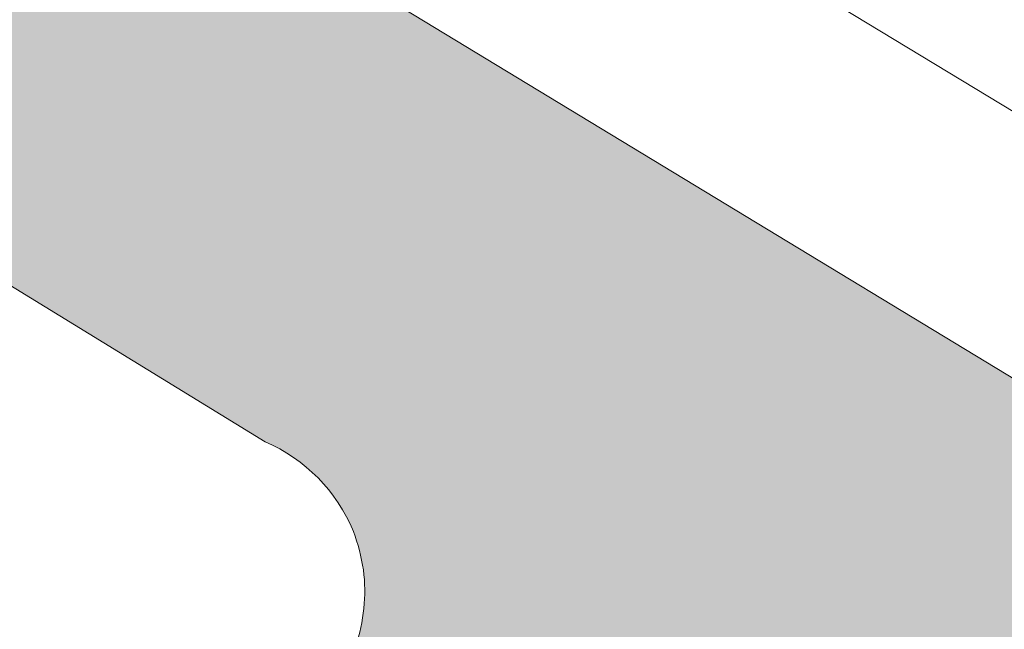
# Model space of a CAD drawing. Header units: metres. Extents: x 125349 to 128236, y 501602 to 503797.
# Tile 197 of 256: x 127172 to 127189, y 501999 to 502010. Entities that reach past the tile are written whole.
import ezdxf

# ---------------------------------------------------------------- set-up
doc = ezdxf.new("R2010")
doc.units = ezdxf.units.M
doc.layers.add('B-WE-OG-TERREIN_BEGROEID-GV', color=7, linetype='CONTINUOUS', lineweight=18)
doc.layers.add('B-WE-OG-WATER_SLOOT-GV', color=120, linetype='CONTINUOUS', lineweight=18)
doc.layers.add('B-WE-OG-WATER_SLOOT-V', color=7, linetype='CONTINUOUS', lineweight=18, true_color=0x73e9ff)

msp = doc.modelspace()

# ---------------------------------------------------------------- hatches: boundary and pattern name
at = {"layer": 'B-WE-OG-WATER_SLOOT-V'}
h = msp.add_hatch(color=256, dxfattribs=at)
edge = h.paths.add_edge_path()
edge.add_line((127268.797, 502168.221), (127268.622, 502168.327))
edge.add_line((127268.622, 502168.327), (127268.426, 502168.002))
edge.add_line((127268.426, 502168.002), (127263.549, 502170.933))
edge.add_line((127263.549, 502170.933), (127263.753, 502171.271))
edge.add_line((127263.753, 502171.271), (127254.646, 502176.778))
edge.add_line((127254.646, 502176.778), (127254.378, 502176.352))
edge.add_line((127254.378, 502176.352), (127252.266, 502177.682))
edge.add_line((127252.266, 502177.682), (127252.51, 502178.069))
edge.add_line((127252.51, 502178.069), (127207.074, 502205.543))
edge.add_line((127207.074, 502205.543), (127205.252, 502206.645))
edge.add_line((127205.252, 502206.645), (127200.062, 502207.116))
edge.add_line((127200.062, 502207.116), (127199.664, 502206.344))
edge.add_line((127199.664, 502206.344), (127199.204, 502205.454))
edge.add_line((127199.204, 502205.454), (127200.541, 502203.653))
edge.add_line((127200.541, 502203.653), (127201.941, 502201.398))
edge.add_line((127201.941, 502201.398), (127203.79, 502200.277))
edge.add_line((127203.79, 502200.277), (127263.652, 502163.994))
edge.add_line((127263.652, 502163.994), (127265.501, 502162.873))
edge.add_line((127265.501, 502162.873), (127265.528, 502162.856))
edge.add_line((127265.528, 502162.856), (127269.607, 502160.323))
edge.add_line((127269.607, 502160.323), (127269.738, 502160.24))
edge.add_line((127269.738, 502160.24), (127269.841, 502160.178))
edge.add_line((127269.841, 502160.178), (127290.728, 502147.508))
edge.add_line((127290.728, 502147.508), (127291.077, 502148.067))
edge.add_line((127291.077, 502148.067), (127294.164, 502146.136))
edge.add_line((127294.164, 502146.136), (127293.841, 502145.62))
edge.add_line((127293.841, 502145.62), (127310.437, 502135.553))
edge.add_line((127310.437, 502135.553), (127318.663, 502131.074))
edge.add_line((127318.663, 502131.074), (127322.753, 502129.138))
edge.add_line((127322.753, 502129.138), (127323.027, 502128.97))
edge.add_line((127323.027, 502128.97), (127325.439, 502127.498))
edge.add_line((127325.439, 502127.498), (127328.267, 502125.771))
edge.add_line((127328.267, 502125.771), (127331.564, 502123.757))
edge.add_line((127331.564, 502123.757), (127333.914, 502122.323))
edge.add_line((127333.914, 502122.323), (127334.126, 502122.193))
edge.add_line((127334.126, 502122.193), (127337.37, 502119.676))
edge.add_line((127337.37, 502119.676), (127337.746, 502119.45))
edge.add_line((127337.746, 502119.45), (127337.767, 502119.437))
edge.add_line((127337.767, 502119.437), (127345.33, 502114.855))
edge.add_line((127345.33, 502114.855), (127351.315, 502111.243))
edge.add_line((127351.315, 502111.243), (127358.494, 502106.92))
edge.add_line((127358.494, 502106.92), (127365.864, 502102.417))
edge.add_line((127365.864, 502102.417), (127371.597, 502098.953))
edge.add_line((127371.597, 502098.953), (127377.994, 502095.034))
edge.add_line((127377.994, 502095.034), (127384.901, 502090.846))
edge.add_line((127384.901, 502090.846), (127386.037, 502089.995))
edge.add_line((127386.037, 502089.995), (127386.944, 502089.456))
edge.add_line((127386.944, 502089.456), (127388.84, 502088.331))
edge.add_line((127388.84, 502088.331), (127389.519, 502087.927))
edge.add_line((127389.519, 502087.927), (127390.985, 502087.186))
edge.add_line((127390.985, 502087.186), (127395.25, 502084.653))
edge.add_line((127395.25, 502084.653), (127401.484, 502080.902))
edge.add_line((127401.484, 502080.902), (127408.933, 502076.402))
edge.add_line((127408.933, 502076.402), (127415.924, 502072.148))
edge.add_line((127415.924, 502072.148), (127422.705, 502067.996))
edge.add_line((127422.705, 502067.996), (127429.579, 502063.819))
edge.add_line((127429.579, 502063.819), (127436.6, 502059.544))
edge.add_line((127436.6, 502059.544), (127442.545, 502056.001))
edge.add_line((127442.545, 502056.001), (127442.701, 502055.917))
edge.add_line((127442.701, 502055.917), (127446.077, 502053.64))
edge.add_line((127446.077, 502053.64), (127446.439, 502053.309))
edge.add_line((127446.439, 502053.309), (127446.898, 502053.016))
edge.add_line((127446.898, 502053.016), (127450.483, 502050.712))
edge.add_line((127450.483, 502050.712), (127451.122, 502050.301))
edge.add_line((127451.122, 502050.301), (127452.13, 502049.815))
edge.add_arc((127449.3022953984, 502046.5866230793), 4.291658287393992, -7.317567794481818, 48.785190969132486, ccw=False)
edge.add_line((127453.559, 502046.04), (127451.368, 502042.452))
edge.add_line((127451.368, 502042.452), (127451.165, 502042.11))
edge.add_line((127451.165, 502042.11), (127450.033, 502040.18))
edge.add_line((127450.033, 502040.18), (127449.849, 502039.867))
edge.add_line((127449.849, 502039.867), (127437.942, 502020.101))
edge.add_line((127437.942, 502020.101), (127435.233, 502015.604))
edge.add_line((127435.233, 502015.604), (127425.651, 502000))
edge.add_line((127425.651, 502000), (127418.782, 501988.696))
edge.add_line((127418.782, 501988.696), (127397.229, 501953.147))
edge.add_line((127397.229, 501953.147), (127396.642, 501952.191))
edge.add_line((127396.642, 501952.191), (127380.393, 501925.391))
edge.add_line((127380.393, 501925.391), (127369.492, 501907.215))
edge.add_line((127369.492, 501907.215), (127369.267, 501906.839))
edge.add_line((127369.267, 501906.839), (127367.632, 501904.317))
edge.add_line((127367.632, 501904.317), (127367.418, 501903.916))
edge.add_line((127367.418, 501903.916), (127366.245, 501901.962))
edge.add_line((127366.245, 501901.962), (127364.711, 501900.01))
edge.add_line((127364.711, 501900.01), (127360.916, 501899.661))
edge.add_line((127360.916, 501899.661), (127356.9, 501902.138))
edge.add_line((127356.9, 501902.138), (127356.163, 501902.592))
edge.add_line((127356.163, 501902.592), (127352.46, 501904.722))
edge.add_line((127352.46, 501904.722), (127351.748, 501905.151))
edge.add_line((127351.748, 501905.151), (127330.708, 501917.837))
edge.add_line((127330.708, 501917.837), (127301.966, 501935.306))
edge.add_line((127301.966, 501935.306), (127301.507, 501936.623))
edge.add_line((127301.507, 501936.623), (127300.456, 501937.207))
edge.add_line((127300.456, 501937.207), (127299.01, 501937.081))
edge.add_line((127299.01, 501937.081), (127297.257, 501938.139))
edge.add_line((127297.257, 501938.139), (127265.614, 501957.235))
edge.add_line((127265.614, 501957.235), (127250.167, 501966.557))
edge.add_line((127250.167, 501966.557), (127248.414, 501967.615))
edge.add_line((127248.414, 501967.615), (127247.703, 501967.95))
edge.add_line((127247.703, 501967.95), (127247.662, 501967.962))
edge.add_line((127247.662, 501967.962), (127242.854, 501969.334))
edge.add_line((127242.854, 501969.334), (127242.813, 501969.346))
edge.add_line((127242.813, 501969.346), (127241.919, 501969.954))
edge.add_line((127241.919, 501969.954), (127241.478, 501970.221))
edge.add_line((127241.478, 501970.221), (127239.39, 501971.482))
edge.add_line((127239.39, 501971.482), (127236.455, 501973.256))
edge.add_line((127236.455, 501973.256), (127233.385, 501975.111))
edge.add_line((127233.385, 501975.111), (127231.252, 501976.399))
edge.add_line((127231.252, 501976.399), (127230.822, 501976.659))
edge.add_line((127230.822, 501976.659), (127229.729, 501977.369))
edge.add_line((127229.729, 501977.369), (127226.355, 501980.551))
edge.add_line((127226.355, 501980.551), (127225.66, 501981.058))
edge.add_line((127225.66, 501981.058), (127225.173, 501981.352))
edge.add_line((127225.173, 501981.352), (127197.58, 501998.046))
edge.add_line((127197.58, 501998.046), (127194.36, 502000))
edge.add_line((127194.36, 502000), (127166.581, 502016.851))
edge.add_line((127166.581, 502016.851), (127144.796, 502029.948))
edge.add_arc((127143.901535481, 502023.4971173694), 6.512599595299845, 82.10583342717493, 91.31568121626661)
edge.add_arc((127143.9862981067, 502025.607825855), 4.406407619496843, 93.04797639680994, 114.6714566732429)
edge.add_arc((127144.3021874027, 502025.5713332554), 4.579500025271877, 118.0743099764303, 139.0953457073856)
edge.add_line((127140.841, 502028.57), (127140.593, 502028.174))
edge.add_line((127140.593, 502028.174), (127131.798, 502014.115))
edge.add_line((127131.798, 502014.115), (127128.467, 502009.483))
edge.add_line((127128.467, 502009.483), (127125.494, 502005.949))
edge.add_arc((127071.7020837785, 502051.5979486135), 70.5506680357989, 316.1428291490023, 319.6813652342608, ccw=False)
edge.add_line((127122.574, 502002.716), (127121.21, 502001.338))
edge.add_line((127121.21, 502001.338), (127119.81, 502000))
edge.add_arc((127072.1072048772, 502051.3383039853), 70.07979822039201, 310.7408524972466, 312.8977834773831, ccw=False)
edge.add_line((127117.844, 501998.241), (127114.725, 501995.227))
edge.add_arc((127125.7319678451, 501984.5992261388), 15.30042216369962, 136.0041252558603, 146.284605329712)
edge.add_arc((127125.6114695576, 501984.7208725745), 15.13270792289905, 146.4144780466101, 158.5489406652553)
edge.add_arc((127131.7962252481, 501983.2762231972), 21.4369964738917, 161.0012058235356, 169.0152334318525)
edge.add_arc((127130.2146620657, 501984.0198950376), 19.74735924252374, 170.2591277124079, 180.751189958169)
edge.add_arc((127130.7870262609, 501983.5220475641), 20.319431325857, 179.3261975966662, 194.0096838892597)
edge.add_line((127111.072, 501978.603), (127111.545, 501975.597))
edge.add_line((127111.545, 501975.597), (127114.572, 501956.16))
edge.add_line((127114.572, 501956.16), (127121.309, 501915.479))
edge.add_line((127121.309, 501915.479), (127121.786, 501909.364))
edge.add_line((127121.786, 501909.364), (127122, 501906.616))
edge.add_line((127122, 501906.616), (127122.05, 501905.976))
edge.add_line((127122.05, 501905.976), (127121.577, 501900.074))
edge.add_line((127121.577, 501900.074), (127120.879, 501891.366))
edge.add_line((127120.879, 501891.366), (127119.7, 501885.803))
edge.add_line((127119.7, 501885.803), (127118.261, 501879.008))
edge.add_line((127118.261, 501879.008), (127116.956, 501875.536))
edge.add_line((127116.956, 501875.536), (127115.486, 501871.629))
edge.add_line((127115.486, 501871.629), (127112.043, 501864.71))
edge.add_line((127112.043, 501864.71), (127107.699, 501855.982))
edge.add_line((127107.699, 501855.982), (127100.342, 501842.786))
edge.add_arc((127104.9172667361, 501839.8000587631), 5.463415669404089, 146.8704605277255, 175.8755966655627)
edge.add_arc((127104.3440736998, 501840.2137711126), 4.876117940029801, 180.2440672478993, 210.5539394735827)
edge.add_arc((127104.7250703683, 501840.2079491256), 5.205047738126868, 208.3662483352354, 241.9569992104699)
edge.add_line((127102.278, 501835.614), (127104.219, 501834.547))
edge.add_line((127104.219, 501834.547), (127108.351, 501832.271))
edge.add_line((127108.351, 501832.271), (127108.794, 501832.014))
edge.add_line((127108.794, 501832.014), (127110.788, 501830.856))
edge.add_line((127110.788, 501830.856), (127113.65, 501829.195))
edge.add_line((127113.65, 501829.195), (127117.06, 501827.217))
edge.add_line((127117.06, 501827.217), (127119.132, 501826.015))
edge.add_line((127119.132, 501826.015), (127119.499, 501825.802))
edge.add_line((127119.499, 501825.802), (127123.316, 501822.968))
edge.add_line((127123.316, 501822.968), (127123.608, 501822.787))
edge.add_line((127123.608, 501822.787), (127148.69, 501807.54))
edge.add_line((127148.69, 501807.54), (127184.026, 501786.192))
edge.add_line((127184.026, 501786.192), (127187.964, 501783.775))
edge.add_line((127187.964, 501783.775), (127191.551, 501781.577))
edge.add_line((127191.551, 501781.577), (127191.78, 501781.436))
edge.add_line((127191.78, 501781.436), (127196.977, 501778.395))
edge.add_line((127196.977, 501778.395), (127229.869, 501758.349))
edge.add_line((127229.869, 501758.349), (127232.015, 501757.042))
edge.add_line((127232.015, 501757.042), (127232.28, 501756.88))
edge.add_line((127232.28, 501756.88), (127242.348, 501750.881))
edge.add_line((127242.348, 501750.881), (127243.826, 501750))
edge.add_line((127243.826, 501750), (127244.546, 501749.572))
edge.add_line((127244.546, 501749.572), (127253.136, 501744.452))
edge.add_line((127253.136, 501744.452), (127253.86, 501744.02))
edge.add_line((127253.86, 501744.02), (127257.53, 501741.808))
edge.add_line((127257.53, 501741.808), (127262.759, 501738.797))
edge.add_line((127262.759, 501738.797), (127264.003, 501738.006))
edge.add_line((127264.003, 501738.006), (127264.585, 501737.043))
edge.add_line((127264.585, 501737.043), (127264.782, 501736.581))
edge.add_line((127264.782, 501736.581), (127264.911, 501736.108))
edge.add_line((127264.911, 501736.108), (127264.968, 501735.647))
edge.add_line((127264.968, 501735.647), (127264.967, 501735.173))
edge.add_line((127264.967, 501735.173), (127264.909, 501734.695))
edge.add_line((127264.909, 501734.695), (127264.797, 501734.223))
edge.add_line((127264.797, 501734.223), (127264.634, 501733.766))
edge.add_line((127264.634, 501733.766), (127264.422, 501733.333))
edge.add_line((127264.422, 501733.333), (127263.921, 501732.522))
edge.add_line((127263.921, 501732.522), (127262.144, 501729.78))
edge.add_line((127262.144, 501729.78), (127257.895, 501722.677))
edge.add_line((127257.895, 501722.677), (127252.856, 501714.475))
edge.add_line((127252.856, 501714.475), (127252.805, 501714.506))
edge.add_line((127252.805, 501714.506), (127252.687, 501714.312))
edge.add_line((127252.687, 501714.312), (127252.695, 501714.307))
edge.add_line((127252.695, 501714.307), (127252.029, 501713.212))
edge.add_line((127252.029, 501713.212), (127252.138, 501713.147))
edge.add_line((127252.138, 501713.147), (127250.159, 501709.924))
edge.add_line((127250.159, 501709.924), (127248.427, 501707.104))
edge.add_line((127248.427, 501707.104), (127244.737, 501700.97))
edge.add_line((127244.737, 501700.97), (127241.471, 501695.6))
edge.add_line((127241.471, 501695.6), (127237.145, 501688.384))
edge.add_line((127237.145, 501688.384), (127234.747, 501684.405))
edge.add_line((127234.747, 501684.405), (127233.246, 501681.899))
edge.add_line((127233.246, 501681.899), (127230.405, 501677.155))
edge.add_line((127230.405, 501677.155), (127228.837, 501674.593))
edge.add_line((127228.837, 501674.593), (127228.565, 501674.142))
edge.add_line((127228.565, 501674.142), (127236.777, 501669.139))
edge.add_line((127236.777, 501669.139), (127236.962, 501669.438))
edge.add_line((127236.962, 501669.438), (127237.692, 501670.612))
edge.add_line((127237.692, 501670.612), (127239.366, 501673.386))
edge.add_line((127239.366, 501673.386), (127246.15, 501684.628))
edge.add_line((127246.15, 501684.628), (127250.493, 501691.825))
edge.add_line((127250.493, 501691.825), (127251.143, 501692.922))
edge.add_line((127251.143, 501692.922), (127257.932, 501704.118))
edge.add_line((127257.932, 501704.118), (127289.309, 501755.867))
edge.add_line((127289.309, 501755.867), (127290.868, 501758.439))
edge.add_line((127290.868, 501758.439), (127297.797, 501769.867))
edge.add_line((127297.797, 501769.867), (127298.756, 501771.336))
edge.add_line((127298.756, 501771.336), (127299.937, 501773.277))
edge.add_line((127299.937, 501773.277), (127304.532, 501780.836))
edge.add_line((127304.532, 501780.836), (127306.083, 501783.282))
edge.add_line((127306.083, 501783.282), (127306.732, 501784.351))
edge.add_line((127306.732, 501784.351), (127306.806, 501784.473))
edge.add_line((127306.806, 501784.473), (127311.928, 501793.121))
edge.add_line((127311.928, 501793.121), (127320.33, 501806.986))
edge.add_line((127320.33, 501806.986), (127324.351, 501813.701))
edge.add_line((127324.351, 501813.701), (127328.749, 501820.907))
edge.add_line((127328.749, 501820.907), (127332.861, 501827.715))
edge.add_line((127332.861, 501827.715), (127336.448, 501833.698))
edge.add_line((127336.448, 501833.698), (127342.454, 501843.559))
edge.add_line((127342.454, 501843.559), (127346.754, 501850.76))
edge.add_line((127346.754, 501850.76), (127346.897, 501850.67))
edge.add_line((127346.897, 501850.67), (127347.954, 501852.37))
edge.add_line((127347.954, 501852.37), (127347.847, 501852.439))
edge.add_line((127347.847, 501852.439), (127352.054, 501859.195))
edge.add_line((127352.054, 501859.195), (127353.923, 501862.196))
edge.add_line((127353.923, 501862.196), (127361.128, 501874.263))
edge.add_line((127361.128, 501874.263), (127362.71, 501876.939))
edge.add_line((127362.71, 501876.939), (127364.221, 501879.418))
edge.add_line((127364.221, 501879.418), (127365.236, 501881.073))
edge.add_line((127365.236, 501881.073), (127366.572, 501880.221))
edge.add_line((127366.572, 501880.221), (127372.342, 501881.666))
edge.add_line((127372.342, 501881.666), (127373.103, 501882.885))
edge.add_line((127373.103, 501882.885), (127482.913, 501816.451))
edge.add_line((127482.913, 501816.451), (127485.026, 501816.964))
edge.add_line((127485.026, 501816.964), (127485.239, 501816.835))
edge.add_line((127485.239, 501816.835), (127487.575, 501815.424))
edge.add_line((127487.575, 501815.424), (127493.362, 501811.926))
edge.add_line((127493.362, 501811.926), (127495.579, 501810.586))
edge.add_line((127495.579, 501810.586), (127495.813, 501810.445))
edge.add_line((127495.813, 501810.445), (127495.948, 501810.349))
edge.add_line((127495.948, 501810.349), (127496.492, 501808.25))
edge.add_line((127496.492, 501808.25), (127500, 501806.135))
edge.add_line((127500, 501806.135), (127510.576, 501799.751))
edge.add_line((127510.576, 501799.751), (127524.226, 501791.482))
edge.add_line((127524.226, 501791.482), (127532.89, 501786.238))
edge.add_line((127532.89, 501786.238), (127534.519, 501785.25))
edge.add_line((127534.519, 501785.25), (127543.08, 501780.058))
edge.add_line((127543.08, 501780.058), (127544.712, 501779.089))
edge.add_line((127544.712, 501779.089), (127553.258, 501773.91))
edge.add_line((127553.258, 501773.91), (127554.876, 501772.948))
edge.add_line((127554.876, 501772.948), (127563.44, 501767.759))
edge.add_line((127563.44, 501767.759), (127565.058, 501766.79))
edge.add_line((127565.058, 501766.79), (127573.698, 501761.551))
edge.add_line((127573.698, 501761.551), (127585.358, 501754.464))
edge.add_line((127585.358, 501754.464), (127592.742, 501750))
edge.add_line((127592.742, 501750), (127594.016, 501749.23))
edge.add_line((127594.016, 501749.23), (127595.646, 501748.245))
edge.add_line((127595.646, 501748.245), (127600.552, 501745.255))
edge.add_line((127600.552, 501745.255), (127655.382, 501712.086))
edge.add_line((127655.382, 501712.086), (127655.635, 501711.933))
edge.add_line((127655.635, 501711.933), (127657.347, 501710.885))
edge.add_line((127657.347, 501710.885), (127657.595, 501710.735))
edge.add_line((127657.595, 501710.735), (127661.796, 501717.623))
edge.add_line((127661.796, 501717.623), (127661.514, 501717.791))
edge.add_line((127661.514, 501717.791), (127659.814, 501718.809))
edge.add_line((127659.814, 501718.809), (127659.547, 501718.97))
edge.add_line((127659.547, 501718.97), (127656.081, 501721.053))
edge.add_line((127656.081, 501721.053), (127625.299, 501739.727))
edge.add_line((127625.299, 501739.727), (127618.744, 501743.691))
edge.add_line((127618.744, 501743.691), (127617.143, 501744.657))
edge.add_line((127617.143, 501744.657), (127608.295, 501750))
edge.add_line((127608.295, 501750), (127606.833, 501750.893))
edge.add_line((127606.833, 501750.893), (127598.235, 501756.082))
edge.add_line((127598.235, 501756.082), (127596.619, 501757.06))
edge.add_line((127596.619, 501757.06), (127590.273, 501760.908))
edge.add_line((127590.273, 501760.908), (127585.669, 501763.745))
edge.add_line((127585.669, 501763.745), (127579.206, 501767.653))
edge.add_line((127579.206, 501767.653), (127577.602, 501768.61))
edge.add_line((127577.602, 501768.61), (127568.899, 501773.881))
edge.add_line((127568.899, 501773.881), (127567.308, 501774.894))
edge.add_line((127567.308, 501774.894), (127562.931, 501777.488))
edge.add_line((127562.931, 501777.488), (127553.755, 501783.04))
edge.add_line((127553.755, 501783.04), (127549.404, 501785.667))
edge.add_line((127549.404, 501785.667), (127547.761, 501786.64))
edge.add_line((127547.761, 501786.64), (127539.081, 501791.868))
edge.add_line((127539.081, 501791.868), (127537.433, 501792.863))
edge.add_line((127537.433, 501792.863), (127530.915, 501796.842))
edge.add_line((127530.915, 501796.842), (127525.055, 501800.365))
edge.add_line((127525.055, 501800.365), (127518.51, 501804.336))
edge.add_line((127518.51, 501804.336), (127516.915, 501805.302))
edge.add_line((127516.915, 501805.302), (127512.535, 501807.935))
edge.add_line((127512.535, 501807.935), (127510.464, 501809.185))
edge.add_line((127510.464, 501809.185), (127510.428, 501809.124))
edge.add_line((127510.428, 501809.124), (127508.33, 501810.388))
edge.add_line((127508.33, 501810.388), (127508.272, 501810.298))
edge.add_line((127508.272, 501810.298), (127506.405, 501809.859))
edge.add_line((127506.405, 501809.859), (127500, 501814.162))
edge.add_line((127500, 501814.162), (127499.44, 501814.536))
edge.add_line((127499.44, 501814.536), (127499.12, 501814.751))
edge.add_line((127499.12, 501814.751), (127498.382, 501814.689))
edge.add_line((127498.382, 501814.689), (127498.175, 501814.815))
edge.add_line((127498.175, 501814.815), (127495.931, 501816.179))
edge.add_line((127495.931, 501816.179), (127490.149, 501819.693))
edge.add_line((127490.149, 501819.693), (127487.8, 501821.12))
edge.add_line((127487.8, 501821.12), (127487.587, 501821.25))
edge.add_line((127487.587, 501821.25), (127487.087, 501823.329))
edge.add_line((127487.087, 501823.329), (127377.176, 501889.806))
edge.add_line((127377.176, 501889.806), (127377.334, 501890.066))
edge.add_line((127377.334, 501890.066), (127377.932, 501891.115))
edge.add_line((127377.932, 501891.115), (127376.63, 501896.698))
edge.add_line((127376.63, 501896.698), (127375.189, 501897.577))
edge.add_line((127375.189, 501897.577), (127376.16, 501899.183))
edge.add_line((127376.16, 501899.183), (127377.662, 501901.668))
edge.add_line((127377.662, 501901.668), (127379.295, 501904.368))
edge.add_line((127379.295, 501904.368), (127385.999, 501915.427))
edge.add_line((127385.999, 501915.427), (127391.107, 501924.876))
edge.add_line((127391.107, 501924.876), (127391.679, 501925.777))
edge.add_line((127391.679, 501925.777), (127418.418, 501968.86))
edge.add_line((127418.418, 501968.86), (127437.127, 502000))
edge.add_line((127437.127, 502000), (127448.128, 502018.271))
edge.add_line((127448.128, 502018.271), (127453.297, 502026.855))
edge.add_line((127453.297, 502026.855), (127456.836, 502032.733))
edge.add_line((127456.836, 502032.733), (127457.213, 502033.357))
edge.add_line((127457.213, 502033.357), (127457.691, 502034.196))
edge.add_line((127457.691, 502034.196), (127458.289, 502035.164))
edge.add_line((127458.289, 502035.164), (127459.485, 502037.088))
edge.add_line((127459.485, 502037.088), (127460.964, 502039.471))
edge.add_line((127460.964, 502039.471), (127463.866, 502044.274))
edge.add_line((127463.866, 502044.274), (127475.514, 502063.556))
edge.add_line((127475.514, 502063.556), (127500, 502103.939))
edge.add_line((127500, 502103.939), (127515.63, 502129.864))
edge.add_line((127515.63, 502129.864), (127516.639, 502131.23))
edge.add_arc((127521.6919123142, 502126.1956890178), 7.132756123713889, 95.87349844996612, 135.1056560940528, ccw=False)
edge.add_line((127520.962, 502133.291), (127526.368, 502134.555))
edge.add_line((127526.368, 502134.555), (127526.762, 502134.654))
edge.add_line((127526.762, 502134.654), (127528.897, 502135.193))
edge.add_line((127528.897, 502135.193), (127549.347, 502140.34))
edge.add_line((127549.347, 502140.34), (127550.552, 502140.683))
edge.add_line((127550.552, 502140.683), (127554.739, 502141.605))
edge.add_line((127554.739, 502141.605), (127603.327, 502153.54))
edge.add_line((127603.327, 502153.54), (127603.324, 502153.577))
edge.add_line((127603.324, 502153.577), (127604.941, 502153.983))
edge.add_line((127604.941, 502153.983), (127605.307, 502154.076))
edge.add_line((127605.307, 502154.076), (127607.112, 502157.075))
edge.add_line((127607.112, 502157.075), (127607.244, 502157.092))
edge.add_line((127607.244, 502157.092), (127607.508, 502157.157))
edge.add_line((127607.508, 502157.157), (127609.985, 502157.77))
edge.add_line((127609.985, 502157.77), (127616.575, 502159.399))
edge.add_line((127616.575, 502159.399), (127619.045, 502160.01))
edge.add_line((127619.045, 502160.01), (127619.324, 502160.079))
edge.add_line((127619.324, 502160.079), (127619.437, 502160.109))
edge.add_line((127619.437, 502160.109), (127622.443, 502158.248))
edge.add_line((127622.443, 502158.248), (127622.807, 502158.335))
edge.add_line((127622.807, 502158.335), (127624.455, 502158.724))
edge.add_line((127624.455, 502158.724), (127624.484, 502158.665))
edge.add_line((127624.484, 502158.665), (127709.77, 502179.81))
edge.add_line((127709.77, 502179.81), (127711.91, 502180.342))
edge.add_line((127711.91, 502180.342), (127709.462, 502189.894))
edge.add_line((127709.462, 502189.894), (127707.34, 502189.358))
edge.add_line((127707.34, 502189.358), (127706.285, 502189.091))
edge.add_line((127706.285, 502189.091), (127667.477, 502179.446))
edge.add_line((127667.477, 502179.446), (127666.278, 502179.186))
edge.add_line((127666.278, 502179.186), (127639.67, 502172.66))
edge.add_line((127639.67, 502172.66), (127620.113, 502167.938))
edge.add_line((127620.113, 502167.938), (127618.298, 502164.973))
edge.add_line((127618.298, 502164.973), (127618.129, 502164.938))
edge.add_line((127618.129, 502164.938), (127617.869, 502164.874))
edge.add_line((127617.869, 502164.874), (127615.409, 502164.269))
edge.add_line((127615.409, 502164.269), (127608.793, 502162.641))
edge.add_line((127608.793, 502162.641), (127606.304, 502162.028))
edge.add_line((127606.304, 502162.028), (127606.006, 502161.955))
edge.add_line((127606.006, 502161.955), (127605.88, 502161.919))
edge.add_line((127605.88, 502161.919), (127602.855, 502163.754))
edge.add_line((127602.855, 502163.754), (127601.448, 502163.407))
edge.add_line((127601.448, 502163.407), (127577.178, 502157.412))
edge.add_line((127577.178, 502157.412), (127575.771, 502157.065))
edge.add_line((127575.771, 502157.065), (127574.546, 502156.798))
edge.add_line((127574.546, 502156.798), (127526.953, 502144.911))
edge.add_line((127526.953, 502144.911), (127526.581, 502144.813))
edge.add_line((127526.581, 502144.813), (127524.412, 502144.23))
edge.add_line((127524.412, 502144.23), (127523.361, 502143.95))
edge.add_line((127523.361, 502143.95), (127516.775, 502142.204))
edge.add_line((127516.775, 502142.204), (127514.666, 502141.287))
edge.add_line((127514.666, 502141.287), (127512.531, 502139.847))
edge.add_line((127512.531, 502139.847), (127510.129, 502138.011))
edge.add_line((127510.129, 502138.011), (127508.416, 502136.236))
edge.add_line((127508.416, 502136.236), (127507.162, 502134.586))
edge.add_line((127507.162, 502134.586), (127505.946, 502132.991))
edge.add_line((127505.946, 502132.991), (127504.706, 502131.972))
edge.add_line((127504.706, 502131.972), (127503.309, 502131.373))
edge.add_line((127503.309, 502131.373), (127502.262, 502131.683))
edge.add_line((127502.262, 502131.683), (127500.907, 502132.478))
edge.add_line((127500.907, 502132.478), (127500, 502133.034))
edge.add_line((127500, 502133.034), (127496.53, 502135.148))
edge.add_line((127496.53, 502135.148), (127495.764, 502135.617))
edge.add_line((127495.764, 502135.617), (127494.339, 502136.486))
edge.add_line((127494.339, 502136.486), (127485.721, 502141.637))
edge.add_line((127485.721, 502141.637), (127481.691, 502143.976))
edge.add_line((127481.691, 502143.976), (127472.674, 502149.441))
edge.add_line((127472.674, 502149.441), (127472.32, 502149.655))
edge.add_line((127472.32, 502149.655), (127464.183, 502154.58))
edge.add_line((127464.183, 502154.58), (127456.964, 502158.902))
edge.add_line((127456.964, 502158.902), (127449.449, 502163.407))
edge.add_line((127449.449, 502163.407), (127445.736, 502165.634))
edge.add_line((127445.736, 502165.634), (127442.102, 502167.813))
edge.add_line((127442.102, 502167.813), (127441.201, 502168.353))
edge.add_line((127441.201, 502168.353), (127439.05, 502169.689))
edge.add_line((127439.05, 502169.689), (127435.639, 502171.768))
edge.add_line((127435.639, 502171.768), (127434.303, 502172.582))
edge.add_line((127434.303, 502172.582), (127434.159, 502172.663))
edge.add_line((127434.159, 502172.663), (127433.634, 502172.963))
edge.add_line((127433.634, 502172.963), (127432.067, 502173.893))
edge.add_line((127432.067, 502173.893), (127431.185, 502174.417))
edge.add_line((127431.185, 502174.417), (127429.441, 502175.352))
edge.add_line((127429.441, 502175.352), (127427.437, 502176.74))
edge.add_line((127427.437, 502176.74), (127409.12, 502187.899))
edge.add_line((127409.12, 502187.899), (127407.981, 502188.616))
edge.add_line((127407.981, 502188.616), (127403.999, 502190.948))
edge.add_line((127403.999, 502190.948), (127399.978, 502193.304))
edge.add_line((127399.978, 502193.304), (127386.247, 502201.529))
edge.add_line((127386.247, 502201.529), (127382.64, 502203.05))
edge.add_line((127382.64, 502203.05), (127382.419, 502203.186))
edge.add_line((127382.419, 502203.186), (127380.334, 502204.464))
edge.add_line((127380.334, 502204.464), (127377.345, 502206.296))
edge.add_line((127377.345, 502206.296), (127374.267, 502208.183))
edge.add_line((127374.267, 502208.183), (127372.175, 502209.465))
edge.add_line((127372.175, 502209.465), (127371.981, 502209.584))
edge.add_line((127371.981, 502209.584), (127368.276, 502212.433))
edge.add_line((127368.276, 502212.433), (127367.888, 502212.804))
edge.add_line((127367.888, 502212.804), (127345.595, 502226.273))
edge.add_line((127345.595, 502226.273), (127344.516, 502226.97))
edge.add_line((127344.516, 502226.97), (127344.091, 502227.221))
edge.add_line((127344.091, 502227.221), (127329.292, 502235.982))
edge.add_line((127329.292, 502235.982), (127327.699, 502235.4))
edge.add_line((127327.699, 502235.4), (127326.54, 502234.736))
edge.add_line((127326.54, 502234.736), (127325.897, 502233.678))
edge.add_line((127325.897, 502233.678), (127325.599, 502231.942))
edge.add_line((127325.599, 502231.942), (127326.14, 502230.765))
edge.add_line((127326.14, 502230.765), (127338.321, 502223.647))
edge.add_line((127338.321, 502223.647), (127342.039, 502221.158))
edge.add_line((127342.039, 502221.158), (127343.16, 502220.544))
edge.add_line((127343.16, 502220.544), (127365.491, 502207.596))
edge.add_line((127365.491, 502207.596), (127369.477, 502205.483))
edge.add_line((127369.477, 502205.483), (127369.673, 502205.363))
edge.add_line((127369.673, 502205.363), (127371.769, 502204.08))
edge.add_line((127371.769, 502204.08), (127374.757, 502202.251))
edge.add_line((127374.757, 502202.251), (127377.823, 502200.374))
edge.add_line((127377.823, 502200.374), (127379.923, 502199.088))
edge.add_line((127379.923, 502199.088), (127380.144, 502198.953))
edge.add_line((127380.144, 502198.953), (127383.597, 502196.023))
edge.add_line((127383.597, 502196.023), (127383.914, 502195.794))
edge.add_line((127383.914, 502195.794), (127402.542, 502184.504))
edge.add_line((127402.542, 502184.504), (127403.965, 502183.641))
edge.add_line((127403.965, 502183.641), (127422.643, 502172.404))
edge.add_line((127422.643, 502172.404), (127431.096, 502167.225))
edge.add_line((127431.096, 502167.225), (127432.15, 502166.579))
edge.add_line((127432.15, 502166.579), (127432.423, 502166.417))
edge.add_line((127432.423, 502166.417), (127433.178, 502165.968))
edge.add_line((127433.178, 502165.968), (127435.042, 502164.857))
edge.add_line((127435.042, 502164.857), (127435.769, 502164.426))
edge.add_line((127435.769, 502164.426), (127436.101, 502164.229))
edge.add_line((127436.101, 502164.229), (127437.564, 502163.35))
edge.add_line((127437.564, 502163.35), (127448.595, 502156.727))
edge.add_line((127448.595, 502156.727), (127468.609, 502144.618))
edge.add_line((127468.609, 502144.618), (127469.108, 502144.317))
edge.add_line((127469.108, 502144.317), (127492.573, 502130.156))
edge.add_line((127492.573, 502130.156), (127493.303, 502129.696))
edge.add_line((127493.303, 502129.696), (127496.79, 502127.511))
edge.add_line((127496.79, 502127.511), (127497.609, 502126.996))
edge.add_line((127497.609, 502126.996), (127498.467, 502126.491))
edge.add_arc((127497.4422358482, 502124.1966942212), 2.512763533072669, 22.123213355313, 65.93181306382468, ccw=False)
edge.add_arc((127494.9657139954, 502124.1589509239), 4.904030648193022, -7.745729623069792, 11.57563165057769, ccw=False)
edge.add_arc((127494.9992640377, 502124.1912879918), 4.875282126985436, 335.1178839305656, 351.8245575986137, ccw=False)
edge.add_line((127499.422, 502122.14), (127480.2, 502090.233))
edge.add_line((127480.2, 502090.233), (127479.555, 502089.163))
edge.add_line((127479.555, 502089.163), (127459.765, 502056.314))
edge.add_arc((127457.3016816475, 502058.6629265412), 3.403732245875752, 297.3985117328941, 316.3617207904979, ccw=False)
edge.add_arc((127456.9823555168, 502059.0424108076), 3.889119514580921, 273.1048026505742, 299.00272759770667, ccw=False)
edge.add_arc((127456.9735770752, 502058.9948202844), 3.842091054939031, 247.62467640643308, 273.27395980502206, ccw=False)
edge.add_line((127455.511, 502055.442), (127454.681, 502055.89))
edge.add_line((127454.681, 502055.89), (127449.848, 502058.637))
edge.add_line((127449.848, 502058.637), (127449.415, 502058.902))
edge.add_line((127449.415, 502058.902), (127444.389, 502061.989))
edge.add_line((127444.389, 502061.989), (127438.383, 502065.663))
edge.add_line((127438.383, 502065.663), (127430.21, 502070.593))
edge.add_line((127430.21, 502070.593), (127423.661, 502074.573))
edge.add_line((127423.661, 502074.573), (127416.996, 502078.641))
edge.add_line((127416.996, 502078.641), (127410.397, 502082.629))
edge.add_line((127410.397, 502082.629), (127402.555, 502087.357))
edge.add_line((127402.555, 502087.357), (127395.751, 502091.575))
edge.add_line((127395.751, 502091.575), (127395.38, 502091.8))
edge.add_line((127395.38, 502091.8), (127394.72, 502092.188))
edge.add_line((127394.72, 502092.188), (127393.773, 502092.743))
edge.add_line((127393.773, 502092.743), (127392.856, 502093.281))
edge.add_line((127392.856, 502093.281), (127392.105, 502093.722))
edge.add_line((127392.105, 502093.722), (127391.964, 502093.804))
edge.add_line((127391.964, 502093.804), (127390.227, 502094.822))
edge.add_line((127390.227, 502094.822), (127389.456, 502095.276))
edge.add_line((127389.456, 502095.276), (127388.057, 502096.177))
edge.add_line((127388.057, 502096.177), (127381.145, 502100.334))
edge.add_line((127381.145, 502100.334), (127379.173, 502101.501))
edge.add_line((127379.173, 502101.501), (127375.804, 502103.496))
edge.add_line((127375.804, 502103.496), (127372.667, 502105.446))
edge.add_line((127372.667, 502105.446), (127369.27, 502107.505))
edge.add_line((127369.27, 502107.505), (127364.482, 502110.391))
edge.add_line((127364.482, 502110.391), (127358.68, 502113.902))
edge.add_line((127358.68, 502113.902), (127352.506, 502117.582))
edge.add_line((127352.506, 502117.582), (127346.581, 502121.206))
edge.add_line((127346.581, 502121.206), (127340.842, 502124.697))
edge.add_line((127340.842, 502124.697), (127340.662, 502124.807))
edge.add_line((127340.662, 502124.807), (127336.693, 502126.331))
edge.add_line((127336.693, 502126.331), (127336.475, 502126.464))
edge.add_line((127336.475, 502126.464), (127334.068, 502127.931))
edge.add_line((127334.068, 502127.931), (127330.755, 502129.95))
edge.add_line((127330.755, 502129.95), (127327.96, 502131.654))
edge.add_line((127327.96, 502131.654), (127325.593, 502133.097))
edge.add_line((127325.593, 502133.097), (127325.318, 502133.264))
edge.add_line((127325.318, 502133.264), (127321.671, 502136.055))
edge.add_line((127321.671, 502136.055), (127308.979, 502143.598))
edge.add_line((127308.979, 502143.598), (127273.115, 502165.654))
edge.add_line((127273.115, 502165.654), (127273.056, 502165.69))
edge.add_line((127273.056, 502165.69), (127272.882, 502165.794))
edge.add_line((127272.882, 502165.794), (127271.492, 502166.62))
edge.add_line((127271.492, 502166.62), (127271.486, 502166.624))
edge.add_line((127271.486, 502166.624), (127268.797, 502168.221))
edge = h.paths.add_edge_path(flags=16)
edge.add_line((127201.185, 501788.298), (127199.008, 501787.874))
edge.add_line((127199.008, 501787.874), (127196.435, 501789.439))
edge.add_line((127196.435, 501789.439), (127195.518, 501789.997))
edge.add_line((127195.518, 501789.997), (127193.335, 501791.323))
edge.add_line((127193.335, 501791.323), (127190.349, 501793.138))
edge.add_line((127190.349, 501793.138), (127190.243, 501792.96))
edge.add_line((127190.243, 501792.96), (127188.522, 501793.987))
edge.add_line((127188.522, 501793.987), (127188.637, 501794.179))
edge.add_line((127188.637, 501794.179), (127149.16, 501818.18))
edge.add_line((127149.16, 501818.18), (127145.19, 501817.18))
edge.add_line((127145.19, 501817.18), (127137.128, 501821.93))
edge.add_line((127137.128, 501821.93), (127129.864, 501826.325))
edge.add_line((127129.864, 501826.325), (127126.772, 501827.877))
edge.add_line((127126.772, 501827.877), (127126.38, 501828.067))
edge.add_line((127126.38, 501828.067), (127126.224, 501828.142))
edge.add_line((127126.224, 501828.142), (127121.988, 501829.932))
edge.add_line((127121.988, 501829.932), (127121.606, 501830.166))
edge.add_line((127121.606, 501830.166), (127119.604, 501831.392))
edge.add_line((127119.604, 501831.392), (127116.166, 501833.497))
edge.add_line((127116.166, 501833.497), (127116.153, 501833.505))
edge.add_line((127116.153, 501833.505), (127113.409, 501835.185))
edge.add_line((127113.409, 501835.185), (127111.428, 501836.399))
edge.add_line((127111.428, 501836.399), (127111.042, 501836.635))
edge.add_line((127111.042, 501836.635), (127107.417, 501839.57))
edge.add_line((127107.417, 501839.57), (127107.646, 501842.769))
edge.add_line((127107.646, 501842.769), (127108.784, 501844.994))
edge.add_line((127108.784, 501844.994), (127109.034, 501845.428))
edge.add_line((127109.034, 501845.428), (127115.066, 501855.657))
edge.add_line((127115.066, 501855.657), (127116.779, 501858.899))
edge.add_line((127116.779, 501858.899), (127118.482, 501862.123))
edge.add_line((127118.482, 501862.123), (127120.284, 501865.939))
edge.add_line((127120.284, 501865.939), (127121.575, 501868.675))
edge.add_line((127121.575, 501868.675), (127123.139, 501873.234))
edge.add_line((127123.139, 501873.234), (127124.873, 501878.291))
edge.add_line((127124.873, 501878.291), (127126.325, 501882.526))
edge.add_line((127126.325, 501882.526), (127126.728, 501885.613))
edge.add_line((127126.728, 501885.613), (127127.211, 501889.317))
edge.add_line((127127.211, 501889.317), (127127.756, 501893.514))
edge.add_line((127127.756, 501893.514), (127128.177, 501896.751))
edge.add_line((127128.177, 501896.751), (127128.414, 501901.76))
edge.add_line((127128.414, 501901.76), (127128.675, 501907.256))
edge.add_arc((127132.7096963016, 501908.0064386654), 4.103892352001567, 157.8008531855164, 190.5364041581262, ccw=False)
edge.add_arc((127133.1329087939, 501908.119572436), 4.460847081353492, 125.68134978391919, 161.2020409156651, ccw=False)
edge.add_arc((127132.9397909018, 501908.2688833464), 4.227500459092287, 100.24358851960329, 124.73563943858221, ccw=False)
edge.add_line((127132.188, 501912.429), (127141.857, 501914.039))
edge.add_arc((127141.8426983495, 501903.1974479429), 10.84156149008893, 77.1383727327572, 89.92441822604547, ccw=False)
edge.add_arc((127141.80917942, 501903.4779950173), 10.57594225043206, 60.612119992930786, 76.62300996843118, ccw=False)
edge.add_line((127146.999, 501912.693), (127150.536, 501911.01))
edge.add_line((127150.536, 501911.01), (127154.82, 501908.971))
edge.add_line((127154.82, 501908.971), (127155.202, 501908.745))
edge.add_line((127155.202, 501908.745), (127157.255, 501907.531))
edge.add_line((127157.255, 501907.531), (127160.434, 501905.651))
edge.add_line((127160.434, 501905.651), (127163.421, 501903.884))
edge.add_line((127163.421, 501903.884), (127165.534, 501902.634))
edge.add_line((127165.534, 501902.634), (127165.817, 501902.467))
edge.add_line((127165.817, 501902.467), (127169.093, 501899.933))
edge.add_line((127169.093, 501899.933), (127187.94, 501888.22))
edge.add_line((127187.94, 501888.22), (127189.08, 501884.11))
edge.add_line((127189.08, 501884.11), (127232.093, 501858.102))
edge.add_line((127232.093, 501858.102), (127236.299, 501855.614))
edge.add_line((127236.299, 501855.614), (127238.824, 501854.126))
edge.add_line((127238.824, 501854.126), (127239.647, 501852.112))
edge.add_line((127239.647, 501852.112), (127240.515, 501849.988))
edge.add_line((127240.515, 501849.988), (127240.993, 501848.818))
edge.add_line((127240.993, 501848.818), (127238.72, 501845.051))
edge.add_line((127238.72, 501845.051), (127238.05, 501843.94))
edge.add_line((127238.05, 501843.94), (127239.951, 501842.8))
edge.add_line((127239.951, 501842.8), (127244.239, 501840.23))
edge.add_line((127244.239, 501840.23), (127246.14, 501839.09))
edge.add_line((127246.14, 501839.09), (127248.23, 501842.47))
edge.add_line((127248.23, 501842.47), (127248.855, 501842.618))
edge.add_line((127248.855, 501842.618), (127258.585, 501844.922))
edge.add_line((127258.585, 501844.922), (127259.21, 501845.07))
edge.add_line((127259.21, 501845.07), (127278.36, 501833.53))
edge.add_line((127278.36, 501833.53), (127279.639, 501832.756))
edge.add_line((127279.639, 501832.756), (127301.472, 501819.761))
edge.add_line((127301.472, 501819.761), (127303.948, 501818.287))
edge.add_line((127303.948, 501818.287), (127309.071, 501815.115))
edge.add_line((127309.071, 501815.115), (127309.676, 501814.741))
edge.add_line((127309.676, 501814.741), (127310.171, 501814.244))
edge.add_line((127310.171, 501814.244), (127310.463, 501813.826))
edge.add_line((127310.463, 501813.826), (127310.703, 501813.382))
edge.add_line((127310.703, 501813.382), (127310.885, 501812.92))
edge.add_line((127310.885, 501812.92), (127311.005, 501812.432))
edge.add_line((127311.005, 501812.432), (127311.062, 501811.922))
edge.add_line((127311.062, 501811.922), (127311.057, 501811.4))
edge.add_line((127311.057, 501811.4), (127310.994, 501810.874))
edge.add_line((127310.994, 501810.874), (127310.805, 501810.155))
edge.add_line((127310.805, 501810.155), (127309.882, 501808.565))
edge.add_line((127309.882, 501808.565), (127309.173, 501807.396))
edge.add_line((127309.173, 501807.396), (127302.968, 501797.158))
edge.add_line((127302.968, 501797.158), (127299.762, 501791.794))
edge.add_line((127299.762, 501791.794), (127298.355, 501789.442))
edge.add_line((127298.355, 501789.442), (127294.705, 501783.42))
edge.add_line((127294.705, 501783.42), (127293.955, 501782.184))
edge.add_line((127293.955, 501782.184), (127291.601, 501778.351))
edge.add_line((127291.601, 501778.351), (127290.419, 501776.425))
edge.add_line((127290.419, 501776.425), (127288.069, 501772.6))
edge.add_line((127288.069, 501772.6), (127285.783, 501768.835))
edge.add_line((127285.783, 501768.835), (127282.833, 501763.976))
edge.add_line((127282.833, 501763.976), (127280.908, 501760.805))
edge.add_line((127280.908, 501760.805), (127272.366, 501746.295))
edge.add_line((127272.366, 501746.295), (127271.18, 501744.371))
edge.add_line((127271.18, 501744.371), (127270.733, 501743.993))
edge.add_line((127270.733, 501743.993), (127270.247, 501743.677))
edge.add_line((127270.247, 501743.677), (127269.734, 501743.434))
edge.add_line((127269.734, 501743.434), (127269.205, 501743.274))
edge.add_line((127269.205, 501743.274), (127268.71, 501743.203))
edge.add_line((127268.71, 501743.203), (127268.076, 501743.211))
edge.add_line((127268.076, 501743.211), (127267.138, 501743.501))
edge.add_line((127267.138, 501743.501), (127266.074, 501744.091))
edge.add_line((127266.074, 501744.091), (127265.321, 501744.529))
edge.add_line((127265.321, 501744.529), (127261.512, 501746.746))
edge.add_line((127261.512, 501746.746), (127260.866, 501747.122))
edge.add_line((127260.866, 501747.122), (127258.771, 501748.386))
edge.add_line((127258.771, 501748.386), (127256.095, 501750))
edge.add_line((127256.095, 501750), (127254.332, 501751.064))
edge.add_line((127254.332, 501751.064), (127237.207, 501761.394))
edge.add_line((127237.207, 501761.394), (127235.444, 501762.458))
edge.add_line((127235.444, 501762.458), (127216.26, 501774.13))
edge.add_line((127216.26, 501774.13), (127213.5, 501785.04))
edge.add_line((127213.5, 501785.04), (127215.6, 501788.61))
edge.add_line((127215.6, 501788.61), (127207.47, 501793.48))
edge.add_line((127207.47, 501793.48), (127206.441, 501791.761))
edge.add_line((127206.441, 501791.761), (127204.787, 501788.999))
edge.add_line((127204.787, 501788.999), (127203.459, 501788.741))
edge.add_line((127203.459, 501788.741), (127201.185, 501788.298))
edge = h.paths.add_edge_path(flags=16)
edge.add_line((127124.114, 501939.93), (127120.897, 501959.209))
edge.add_line((127120.897, 501959.209), (127117.959, 501976.789))
edge.add_line((127117.959, 501976.789), (127117.585, 501979.645))
edge.add_line((127117.585, 501979.645), (127117.201, 501981.398))
edge.add_arc((127126.6147575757, 501984.319176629), 9.856576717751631, 176.0159467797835, 197.2396032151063, ccw=False)
edge.add_arc((127127.1335592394, 501984.1863945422), 10.38379782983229, 163.9802363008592, 175.4839372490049, ccw=False)
edge.add_arc((127126.9249427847, 501984.2760942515), 10.1585687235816, 155.9256223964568, 164.1417967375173, ccw=False)
edge.add_line((127117.65, 501988.42), (127119.132, 501990.334))
edge.add_line((127119.132, 501990.334), (127120.095, 501991.576))
edge.add_arc((127132.897469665, 501979.8168590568), 17.38334332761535, 125.0313648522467, 137.432349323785, ccw=False)
edge.add_arc((127132.9493628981, 501979.598287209), 17.59230192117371, 116.92920131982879, 124.7611302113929, ccw=False)
edge.add_arc((127127.1446934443, 501991.2371777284), 4.58758332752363, 80.06744758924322, 118.1267225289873, ccw=False)
edge.add_arc((127127.4756345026, 501991.549390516), 4.231725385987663, 73.08310833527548, 83.75448414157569, ccw=False)
edge.add_line((127128.707, 501995.598), (127131.287, 501994.868))
edge.add_line((127131.287, 501994.868), (127135.113, 501993.785))
edge.add_line((127135.113, 501993.785), (127136.89, 501992.963))
edge.add_line((127136.89, 501992.963), (127138.572, 501992.771))
edge.add_line((127138.572, 501992.771), (127138.582, 501992.093))
edge.add_arc((127145.6133790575, 501999.6635780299), 10.33217998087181, 227.1147709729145, 253.1881218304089)
edge.add_line((127142.625, 501989.773), (127143.489, 501989.732))
edge.add_line((127143.489, 501989.732), (127145.333, 501988.794))
edge.add_line((127145.333, 501988.794), (127150.264, 501988.685))
edge.add_line((127150.264, 501988.685), (127157.168, 501988.795))
edge.add_line((127157.168, 501988.795), (127158.594, 501989.055))
edge.add_line((127158.594, 501989.055), (127162.465, 501988.859))
edge.add_line((127162.465, 501988.859), (127164.221, 501988.881))
edge.add_line((127164.221, 501988.881), (127165.014, 501989.196))
edge.add_line((127165.014, 501989.196), (127166.547, 501989.484))
edge.add_arc((127164.5507493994, 502005.3687253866), 16.0096694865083, 277.1628717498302, 296.6031043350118)
edge.add_arc((127164.5628873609, 502005.3416845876), 15.98005607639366, 296.6076082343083, 306.7403885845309)
edge.add_line((127174.122, 501992.536), (127178.289, 501996.36))
edge.add_arc((127181.6622580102, 501994.0325098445), 4.098302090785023, 103.04793642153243, 145.3949903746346, ccw=False)
edge.add_arc((127181.4826974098, 501994.3785822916), 3.721884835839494, 67.01594802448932, 101.55770624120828, ccw=False)
edge.add_line((127182.936, 501997.805), (127184.581, 501997.041))
edge.add_line((127184.581, 501997.041), (127221.7, 501974.691))
edge.add_line((127221.7, 501974.691), (127222.695, 501974.182))
edge.add_line((127222.695, 501974.182), (127226.937, 501972.942))
edge.add_line((127226.937, 501972.942), (127228.131, 501972.181))
edge.add_line((127228.131, 501972.181), (127228.552, 501971.924))
edge.add_line((127228.552, 501971.924), (127230.672, 501970.627))
edge.add_line((127230.672, 501970.627), (127233.774, 501968.73))
edge.add_line((127233.774, 501968.73), (127236.643, 501966.975))
edge.add_line((127236.643, 501966.975), (127238.738, 501965.694))
edge.add_line((127238.738, 501965.694), (127239.176, 501965.426))
edge.add_line((127239.176, 501965.426), (127240.271, 501964.716))
edge.add_line((127240.271, 501964.716), (127242.999, 501962.021))
edge.add_line((127242.999, 501962.021), (127243.592, 501961.435))
edge.add_line((127243.592, 501961.435), (127244.425, 501961.026))
edge.add_line((127244.425, 501961.026), (127244.832, 501960.778))
edge.add_line((127244.832, 501960.778), (127260.029, 501951.518))
edge.add_line((127260.029, 501951.518), (127291.8, 501932.158))
edge.add_line((127291.8, 501932.158), (127292.207, 501931.91))
edge.add_line((127292.207, 501931.91), (127292.524, 501930.724))
edge.add_line((127292.524, 501930.724), (127293.634, 501930.163))
edge.add_line((127293.634, 501930.163), (127294.773, 501930.395))
edge.add_line((127294.773, 501930.395), (127329.798, 501909.188))
edge.add_line((127329.798, 501909.188), (127348.314, 501897.95))
edge.add_line((127348.314, 501897.95), (127352.103, 501895.726))
edge.add_line((127352.103, 501895.726), (127352.842, 501895.269))
edge.add_line((127352.842, 501895.269), (127356.201, 501893.193))
edge.add_line((127356.201, 501893.193), (127357.603, 501887.716))
edge.add_line((127357.603, 501887.716), (127355.941, 501884.949))
edge.add_line((127355.941, 501884.949), (127355.74, 501884.592))
edge.add_line((127355.74, 501884.592), (127354.195, 501882.113))
edge.add_line((127354.195, 501882.113), (127353.973, 501881.721))
edge.add_line((127353.973, 501881.721), (127346.38, 501868.963))
edge.add_line((127346.38, 501868.963), (127341.327, 501860.557))
edge.add_line((127341.327, 501860.557), (127336.313, 501852.328))
edge.add_line((127336.313, 501852.328), (127332.104, 501845.428))
edge.add_line((127332.104, 501845.428), (127327.885, 501838.491))
edge.add_line((127327.885, 501838.491), (127325.446, 501834.479))
edge.add_line((127325.446, 501834.479), (127318.265, 501822.796))
edge.add_line((127318.265, 501822.796), (127317.3, 501821.327))
edge.add_line((127317.3, 501821.327), (127317.118, 501821.142))
edge.add_line((127317.118, 501821.142), (127316.713, 501820.807))
edge.add_line((127316.713, 501820.807), (127316.276, 501820.515))
edge.add_line((127316.276, 501820.515), (127315.814, 501820.271))
edge.add_line((127315.814, 501820.271), (127315.336, 501820.082))
edge.add_line((127315.336, 501820.082), (127314.849, 501819.953))
edge.add_line((127314.849, 501819.953), (127314.361, 501819.891))
edge.add_line((127314.361, 501819.891), (127313.895, 501819.89))
edge.add_line((127313.895, 501819.89), (127313.224, 501820.028))
edge.add_line((127313.224, 501820.028), (127312.383, 501820.487))
edge.add_line((127312.383, 501820.487), (127311.632, 501820.936))
edge.add_line((127311.632, 501820.936), (127307.808, 501823.234))
edge.add_line((127307.808, 501823.234), (127307.204, 501823.598))
edge.add_line((127307.204, 501823.598), (127303.483, 501825.877))
edge.add_line((127303.483, 501825.877), (127302.822, 501826.278))
edge.add_line((127302.822, 501826.278), (127277.392, 501841.772))
edge.add_line((127277.392, 501841.772), (127274.339, 501843.606))
edge.add_line((127274.339, 501843.606), (127247.241, 501859.979))
edge.add_line((127247.241, 501859.979), (127246.58, 501860.38))
edge.add_line((127246.58, 501860.38), (127246.048, 501860.684))
edge.add_line((127246.048, 501860.684), (127241.708, 501863.165))
edge.add_line((127241.708, 501863.165), (127241.176, 501863.469))
edge.add_line((127241.176, 501863.469), (127240.869, 501863.655))
edge.add_line((127240.869, 501863.655), (127237.513, 501865.691))
edge.add_line((127237.513, 501865.691), (127237.229, 501865.863))
edge.add_line((127237.229, 501865.863), (127233.64, 501868.09))
edge.add_line((127233.64, 501868.09), (127215.944, 501878.786))
edge.add_line((127215.944, 501878.786), (127212.517, 501880.858))
edge.add_line((127212.517, 501880.858), (127198.17, 501889.53))
edge.add_line((127198.17, 501889.53), (127193.81, 501892.18))
edge.add_line((127193.81, 501892.18), (127186.092, 501896.854))
edge.add_line((127186.092, 501896.854), (127183.938, 501898.159))
edge.add_line((127183.938, 501898.159), (127177.48, 501902.07))
edge.add_line((127177.48, 501902.07), (127175.13, 501903.49))
edge.add_line((127175.13, 501903.49), (127172.857, 501904.975))
edge.add_line((127172.857, 501904.975), (127168.357, 501906.746))
edge.add_line((127168.357, 501906.746), (127168.086, 501906.909))
edge.add_line((127168.086, 501906.909), (127166.008, 501908.158))
edge.add_line((127166.008, 501908.158), (127163.249, 501909.817))
edge.add_line((127163.249, 501909.817), (127159.864, 501911.853))
edge.add_line((127159.864, 501911.853), (127157.83, 501913.076))
edge.add_line((127157.83, 501913.076), (127157.46, 501913.298))
edge.add_line((127157.46, 501913.298), (127153.885, 501916.382))
edge.add_line((127153.885, 501916.382), (127151.998, 501917.999))
edge.add_arc((127144.9444310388, 501910.5500351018), 10.25865064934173, 46.56172072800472, 58.14929606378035)
edge.add_arc((127145.0064030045, 501910.1918149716), 10.53300202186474, 59.46404347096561, 69.08791771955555)
edge.add_arc((127144.9947484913, 501909.5536738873), 11.13538056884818, 70.20396007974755, 77.95751574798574)
edge.add_line((127147.318, 501920.444), (127145.465, 501920.541))
edge.add_line((127145.465, 501920.541), (127142.723, 501920.684))
edge.add_line((127142.723, 501920.684), (127132.902, 501919.526))
edge.add_arc((127131.1758620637, 501923.0128443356), 3.890711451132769, 246.0907692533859, 296.3373895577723, ccw=False)
edge.add_arc((127130.9280297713, 501923.3057487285), 4.072700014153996, 216.6614214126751, 250.9540425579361, ccw=False)
edge.add_arc((127130.8480018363, 501923.0912476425), 3.882417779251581, 184.583446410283, 214.826947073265, ccw=False)
edge.add_line((127126.978, 501922.781), (127124.114, 501939.93))
edge = h.paths.add_edge_path(flags=16)
edge.add_arc((127162.1601271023, 502007.1395613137), 17.64099974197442, 293.7536145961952, 302.0174936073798)
edge.add_arc((127162.1479134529, 502007.1706603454), 17.67384465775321, 301.9976138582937, 320.0713468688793)
edge.add_arc((127169.1139651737, 502001.6120006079), 8.766713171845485, 318.7090877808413, 340.4055991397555)
edge.add_arc((127174.6357782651, 501999.625445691), 2.898524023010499, 340.7954407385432, 367.4246616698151)
edge.add_arc((127174.3878445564, 501999.545725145), 3.155030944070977, 8.278465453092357, 20.91468559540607)
edge.add_arc((127174.6401535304, 501999.5626185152), 2.914262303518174, 22.37538691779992, 66.59028796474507)
edge.add_line((127175.798, 502002.237), (127145.745, 502020.684))
edge.add_arc((127144.6294444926, 502018.4982979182), 2.453926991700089, 62.9607917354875, 95.48231430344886)
edge.add_arc((127144.6401813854, 502018.5330005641), 2.420449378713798, 95.81379397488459, 138.0508595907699)
edge.add_line((127142.84, 502020.151), (127138.243, 502012.825))
edge.add_line((127138.243, 502012.825), (127136.778, 502010.582))
edge.add_line((127136.778, 502010.582), (127132.44, 502004.605))
edge.add_line((127132.44, 502004.605), (127130.624, 502002.367))
edge.add_arc((127133.9896464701, 501999.409180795), 4.480655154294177, 138.6901384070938, 162.3462770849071)
edge.add_arc((127132.90299397, 501999.630022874), 3.380302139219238, 160.3271237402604, 173.7163364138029)
edge.add_arc((127133.8958404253, 501999.3929145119), 4.394971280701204, 172.0602414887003, 188.8335902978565)
edge.add_arc((127132.3242508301, 501998.7744280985), 2.771825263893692, 181.1664931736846, 227.3418744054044)
edge.add_arc((127132.3312774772, 501998.7757789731), 2.777583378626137, 227.2541627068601, 256.6725458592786)
edge.add_line((127131.691, 501996.073), (127134.366, 501994.953))
edge.add_line((127134.366, 501994.953), (127136.914, 501994.584))
edge.add_line((127136.914, 501994.584), (127138.012, 501994.728))
edge.add_line((127138.012, 501994.728), (127139.069, 501994.306))
edge.add_line((127139.069, 501994.306), (127139.339, 501994.594))
edge.add_arc((127139.9044044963, 501997.4897931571), 2.950474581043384, 258.9519755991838, 330.0547904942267)
edge.add_line((127142.461, 501996.017), (127145.584, 501998.629))
edge.add_line((127145.584, 501998.629), (127147.53, 502000.284))
edge.add_arc((127149.0874287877, 501992.052839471), 8.377206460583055, 71.56169206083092, 100.71434746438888, ccw=False)
edge.add_arc((127149.0881416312, 501992.0597426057), 8.370432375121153, 43.25920584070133, 71.5513759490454, ccw=False)
edge.add_arc((127148.7387248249, 501991.5389167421), 8.98290949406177, 22.696710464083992, 44.15119591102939, ccw=False)
edge.add_line((127157.026, 501995.005), (127158.279, 501991.114))
edge.add_line((127158.279, 501991.114), (127158.903, 501990.631))
edge.add_line((127158.903, 501990.631), (127161.099, 501990.285))
edge.add_line((127161.099, 501990.285), (127164.274, 501990.346))
edge.add_line((127164.274, 501990.346), (127164.98, 501989.947))
edge.add_line((127164.98, 501989.947), (127169.266, 501990.993))
h.paths.add_polyline_path([(127149.421, 501996.214), (127151.896, 501994.954), (127152.433, 501993.882), (127152.516, 501992.028), (127151.989, 501991.296), (127149.451, 501990.849), (127146.497, 501991.69), (127146.158, 501991.914), (127146.049, 501993.627), (127147.389, 501996.411)], flags=16)

# ---------------------------------------------------------------- linework, layer by layer
at = {"layer": 'B-WE-OG-TERREIN_BEGROEID-GV', "flags": 128}
for points in [[(127227.344, 501984.844), (127205.833, 501997.845), (127202.188, 502000), (127197.11, 502003.002), (127173.138, 502017.512), (127167.681, 502020.055), (127167.703, 502020.159), (127166.31, 502021.018), (127164.935, 502021.88), (127153.562, 502029.02), (127144.319, 502034.596), (127137.855, 502033.712), (127136, 502031.087), (127140.593, 502028.174)], [(127144.796, 502029.948), (127166.581, 502016.851), (127194.36, 502000), (127197.58, 501998.046), (127225.173, 501981.352), (127226.583, 501983.651), (127227.344, 501984.844)]]:
    msp.add_lwpolyline(points, dxfattribs=at)
at = {"layer": 'B-WE-OG-WATER_SLOOT-GV', "flags": 128}
for points in [[(127236.455, 501973.256), (127233.385, 501975.111), (127231.252, 501976.399), (127230.822, 501976.659), (127229.729, 501977.369), (127226.355, 501980.551), (127225.66, 501981.058), (127225.173, 501981.352), (127197.58, 501998.046), (127194.36, 502000), (127166.581, 502016.851), (127144.796, 502029.948)], [(127145.745, 502020.684), (127175.798, 502002.237)]]:
    msp.add_lwpolyline(points, dxfattribs=at)
at = {"layer": 'B-WE-OG-WATER_SLOOT-GV'}
for points in [[(127175.798, 502002.237, -0.1953535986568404), (127177.335, 502000.672)], [(127177.335, 502000.672, -0.05519185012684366), (127177.51, 502000)], [(127177.51, 502000, -0.1167176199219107), (127177.373, 501998.672)]]:
    msp.add_lwpolyline(points, format="xyb", dxfattribs=at)

doc.saveas('drawing.dxf')
